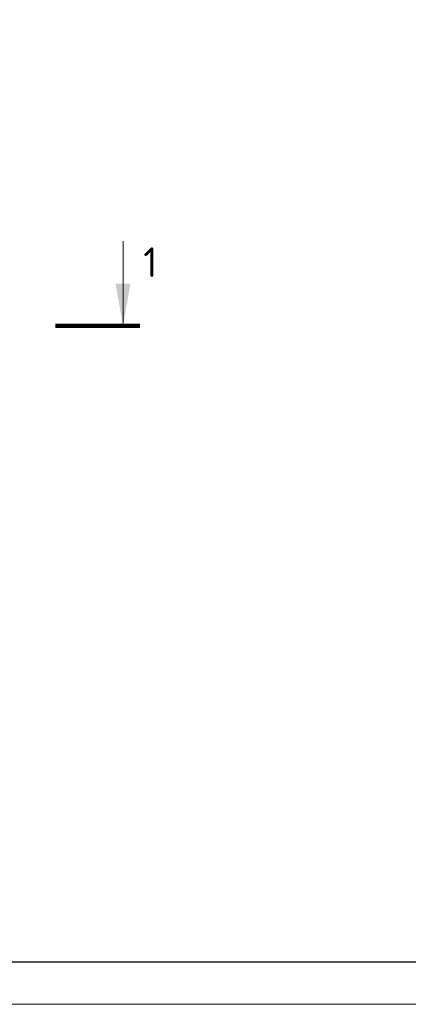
# Model space of a CAD drawing. Header units: millimetres. Extents: x 263826 to 1718326, y -423071 to 70137.
# Tile 115 of 256: x 509039 to 513632, y -265573 to -253937. Entities that reach past the tile are written whole.
import ezdxf

# ---------------------------------------------------------------- set-up
doc = ezdxf.new("R2010")
doc.units = ezdxf.units.MM
doc.layers.add('PDF7_Text', color=7, linetype='Continuous')
doc.layers.add('ТОЛСТЫЕ_ОСНОВНЫЕ', color=6, linetype='Continuous')
for name, color, linetype, lineweight in [('Выноски', 20, 'Continuous', 20), ('размер', 1, 'Continuous', 25), ('Текст', 7, 'Continuous', 25), ('ТОНКИЕ', 7, 'Continuous', 9)]:
    doc.layers.add(name, color=color, linetype=linetype, lineweight=lineweight)
doc.styles.add('GOST-2.304_Type-B', font='GOST_Common.ttf')
doc.styles.add('PDF Times New Roman', font='times.ttf')
doc.styles.add('ГОСТ', font='GOST_Common.ttf')

# ---------------------------------------------------------------- blocks, each defined once
blk = doc.blocks.new('*U46')
at = {"layer": 'ТОЛСТЫЕ_ОСНОВНЫЕ', "color": 6}
blk.add_lwpolyline([(20, 5), (415, 5), (415, 292), (20, 292)], close=True, dxfattribs=at)
at = {"layer": 'ТОНКИЕ'}
blk.add_lwpolyline([(0, 0), (420, 0), (420, 297), (0, 297)], close=True, dxfattribs=at)
blk = doc.blocks.new('штамп кж1.1')
at = {"layer": 'PDF7_Text', "insert": (410912, -84467), "char_height": 180, "width": 6881.02, "attachment_point": 7, "style": 'PDF Times New Roman'}
blk.add_mtext('\\pi1015.18152;Жилой дом со встроенными помещениями \\P\\pi311.27381;общественно-делового и коммерческого назначения на \\P\\pi667.38051;первом этаже здания и встроенно-пристроенным \\P\\pi874.76335;поликлиническим учреждением (поз. 2.2-2.3)', dxfattribs=at)
at = {"layer": 'Текст', "color": 7, "insert": (411117, -81801), "char_height": 250, "attachment_point": 1, "style": 'ГОСТ'}
blk.add_mtext_dynamic_manual_height_columns('\\pi594.35517;{\\fTimes New Roman|b0|i0|c204|p18;\\C256;Строительство жилого комплекса со  встроенными помещениями \\P\\pi1441.86779;общественного-делового, коммерческого назначения и \\P\\pi41.3631;поликлиническим учреждением по адресу: г. Чита, ул. 1-я Коллективная}', width=11543.07, gutter_width=12.5, heights=[0], dxfattribs=at)

msp = doc.modelspace()

# ---------------------------------------------------------------- hatches: boundary and pattern name
at = {"layer": 'Выноски'}
msp.add_hatch(color=256, dxfattribs=at).paths.add_polyline_path([(510259.82134, -257554.71633), (510347.98483, -257054.7163), (510171.65784, -257054.7163)], flags=0)

# ---------------------------------------------------------------- linework, layer by layer
msp.add_line((510259.82134, -257554.71633, 3100), (510259.82134, -256554.71627, 3100), dxfattribs=at)
at = {"layer": 'Выноски', "elevation": 3100}
msp.add_lwpolyline([(509459.82129, -257554.71633, 50, 50, 0), (510459.82135, -257554.71633, 50, 50, 0)], format="xyseb", dxfattribs=at)

# ---------------------------------------------------------------- block references
at = {"xscale": 100, "yscale": 100, "zscale": 100}
msp.add_blockref('*U46', (497793.54168, -265573.15111, 3100), dxfattribs=at)
at = {"layer": 'размер'}
msp.add_blockref('штамп кж1.1', (72562.48214, -178938.92976, 3100), dxfattribs=at)

# ---------------------------------------------------------------- texts
at = {"layer": 'Выноски', "style": 'GOST-2.304_Type-B'}
msp.add_text('1', height=350.00002, dxfattribs=at).set_placement((510499.18841, -256977.84923, 3100))
at = {"layer": 'Текст', "color": 7, "insert": (483420.8066, -263573.15111, 3100), "char_height": 250, "attachment_point": 1, "style": 'ГОСТ'}
msp.add_mtext_dynamic_manual_height_columns('\\pi3500;{\\C0;\\P\\pi1309.09091;План пилонов} 6-13-го этажа{\\H1.83333x; }', width=7000, gutter_width=12.5, heights=[1500], dxfattribs=at)

doc.saveas('drawing.dxf')
